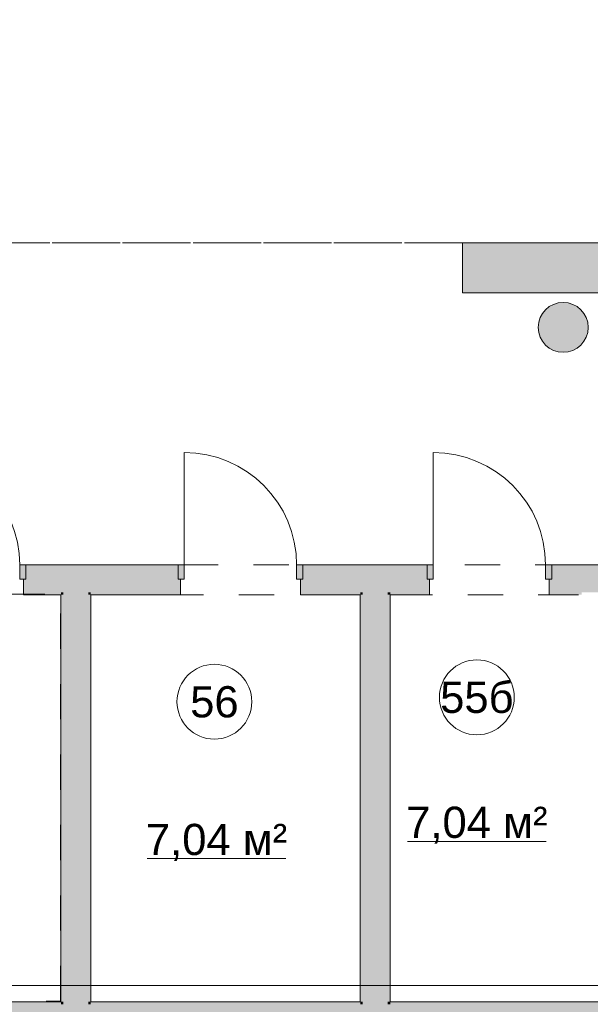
# Model space of a CAD drawing. Header units: millimetres. Extents: x -14761 to 157739, y -22400 to 107990.
# Tile 72 of 190: x 72050 to 76623, y 36300 to 44187. Entities that reach past the tile are written whole.
import ezdxf

# ---------------------------------------------------------------- set-up
doc = ezdxf.new("R2010")
doc.units = ezdxf.units.MM
doc.header["$MEASUREMENT"] = 0
doc.linetypes.add('Штриховая', pattern=[564.444447, 282.222223, -282.222223])
for name, color, linetype in [('Интерьер - конструкции мебели', 7, 'Continuous'), ('Интерьер - Мебель', 7, 'Continuous'), ('Конструктив - Колонны', 7, 'Continuous'), ('Конструктив - Стены Блок 200 нов', 7, 'Continuous'), ('Элемент Модели - Зона', 7, 'Continuous'), ('Элемент Модели - Оси', 7, 'Continuous')]:
    doc.layers.add(name, color=color, linetype=linetype)
doc.styles.add('СГЕНЕРИР_СТИЛЬ_1', font='txt')

msp = doc.modelspace()

# ---------------------------------------------------------------- hatches: boundary and pattern name
at = {"layer": 'Интерьер - конструкции мебели', "linetype": 'Continuous', "lineweight": 0, "true_color": 0xe8e8e8}
msp.add_hatch(color=254, dxfattribs=at).paths.add_polyline_path([(77199.7, 42400), (75599.7, 42400), (75599.7, 42000), (77199.7, 42000)])
at = {"layer": 'Интерьер - Мебель', "linetype": 'Continuous', "lineweight": 0, "true_color": 0xffffff}
msp.add_hatch(color=7, dxfattribs=at).paths.add_polyline_path([(76406.6, 41522.5, 1), (76406.6, 41922.5, 1)])
at = {"layer": 'Конструктив - Колонны', "linetype": 'Continuous', "lineweight": 0, "true_color": 0x000000}
msp.add_hatch(color=18, dxfattribs=at).paths.add_polyline_path([(71700.1, 36300), (71700.1, 36100), (72300.1, 36100), (72300.1, 36300)])
at = {"layer": 'Конструктив - Стены Блок 200 нов', "linetype": 'Continuous', "lineweight": 0, "true_color": 0x7f7f7f}
for points in [[(72099.7, 39705), (72099.7, 39820), (72049.7, 39820), (72049.7, 39705)], [(73319.3, 39820), (73319.3, 39705), (73369.3, 39705), (73369.3, 39820)], [(74319.3, 39705), (74319.3, 39820), (74269.3, 39820), (74269.3, 39705)], [(75314.6, 39820), (75314.6, 39705), (75364.6, 39705), (75364.6, 39820)], [(76314.6, 39705), (76314.6, 39820), (76264.6, 39820), (76264.6, 39705)]]:
    msp.add_hatch(color=8, dxfattribs=at).paths.add_polyline_path(points)
at = {"layer": 'Конструктив - Стены Блок 200 нов', "linetype": 'Continuous', "lineweight": 0, "true_color": 0x000000}
for points in [[(72099.7, 39800), (73319.3, 39800), (73319.3, 39820), (72099.7, 39820)], [(72099.7, 39800), (72099.7, 39705), (72099.7, 39600), (72399.7, 39600), (72399.7, 39800)], [(72399.7, 39600), (72599.7, 39600), (72599.7, 39800), (72399.7, 39800)], [(72599.7, 39600), (73319.3, 39600), (73319.3, 39705), (73319.3, 39800), (72599.7, 39800)], [(74319.3, 39800), (75314.6, 39800), (75314.6, 39820), (74319.3, 39820)], [(74319.3, 39800), (74319.3, 39705), (74319.3, 39600), (74799.7, 39600), (74799.7, 39800)], [(74799.7, 39600), (74999.7, 39600), (74999.7, 39800), (74799.7, 39800)], [(74999.7, 39600), (75314.6, 39600), (75314.6, 39705), (75314.6, 39800), (74999.7, 39800)], [(76314.6, 39800), (77179.7, 39800), (77179.7, 39820), (76314.6, 39820)], [(77179.7, 39800), (76314.6, 39800), (76314.6, 39705), (76314.6, 39600), (77179.7, 39600)], [(72099.7, 39580), (72099.7, 39600), (72099.7, 39705), (72079.7, 39705), (72079.7, 39580)], [(73339.3, 39580), (73339.3, 39705), (73319.3, 39705), (73319.3, 39600), (73319.3, 39580)], [(74319.3, 39580), (74319.3, 39600), (74319.3, 39705), (74299.3, 39705), (74299.3, 39580)], [(75334.6, 39580), (75334.6, 39705), (75314.6, 39705), (75314.6, 39600), (75314.6, 39580)], [(76314.6, 39580), (76314.6, 39600), (76314.6, 39705), (76294.6, 39705), (76294.6, 39580)], [(72099.7, 39600), (72099.7, 39580), (72379.7, 39580), (72379.7, 39600)], [(72379.7, 39580), (72399.7, 39580), (72399.7, 39600), (72379.7, 39600)], [(72399.7, 39580), (72599.7, 39580), (72599.7, 39600), (72399.7, 39600)], [(72599.7, 39580), (72619.7, 39580), (72619.7, 39600), (72599.7, 39600)], [(72619.7, 39600), (72619.7, 39580), (73319.3, 39580), (73319.3, 39600)], [(74319.3, 39580), (74779.7, 39580), (74779.7, 39600), (74319.3, 39600)], [(74779.7, 39580), (74799.7, 39580), (74799.7, 39600), (74779.7, 39600)], [(74799.7, 39580), (74999.7, 39580), (74999.7, 39600), (74799.7, 39600)], [(74999.7, 39580), (75019.7, 39580), (75019.7, 39600), (74999.7, 39600)], [(75019.7, 39600), (75019.7, 39580), (75314.6, 39580), (75314.6, 39600)], [(76314.6, 39600), (76314.6, 39580), (76554.7, 39580), (76554.7, 39600)], [(72379.7, 39580), (72379.7, 36320), (72399.7, 36320), (72399.7, 39580)], [(72599.7, 36320), (72599.7, 39580), (72399.7, 39580), (72399.7, 36320)], [(72619.7, 36320), (72619.7, 39580), (72599.7, 39580), (72599.7, 36320)], [(74779.7, 39580), (74779.7, 36320), (74799.7, 36320), (74799.7, 39580)], [(74999.7, 36320), (74999.7, 39580), (74799.7, 39580), (74799.7, 36320)], [(75019.7, 36320), (75019.7, 39580), (74999.7, 39580), (74999.7, 36320)], [(70219.7, 36300), (72379.7, 36300), (72379.7, 36320), (70219.7, 36320)], [(72300.1, 36300), (72300.1, 36100), (72399.7, 36100), (72399.7, 36300)], [(72379.7, 36300), (72399.7, 36300), (72399.7, 36320), (72379.7, 36320)], [(72399.7, 36300), (72599.7, 36300), (72599.7, 36320), (72399.7, 36320)], [(72399.7, 36100), (72599.7, 36100), (72599.7, 36300), (72399.7, 36300)], [(72599.7, 36300), (72619.7, 36300), (72619.7, 36320), (72599.7, 36320)], [(72599.7, 36100), (74799.7, 36100), (74799.7, 36300), (72599.7, 36300)], [(72619.7, 36300), (74779.7, 36300), (74779.7, 36320), (72619.7, 36320)], [(74779.7, 36300), (74799.7, 36300), (74799.7, 36320), (74779.7, 36320)], [(74799.7, 36300), (74999.7, 36300), (74999.7, 36320), (74799.7, 36320)], [(74799.7, 36100), (74999.7, 36100), (74999.7, 36300), (74799.7, 36300)], [(74999.7, 36300), (75019.7, 36300), (75019.7, 36320), (74999.7, 36320)], [(74999.7, 36100), (77199.7, 36100), (77199.7, 36300), (74999.7, 36300)], [(75019.7, 36300), (77179.7, 36300), (77179.7, 36320), (75019.7, 36320)]]:
    msp.add_hatch(color=18, dxfattribs=at).paths.add_polyline_path(points)

# ---------------------------------------------------------------- linework, layer by layer
at = {"layer": 'Интерьер - конструкции мебели', "color": 7, "linetype": 'Continuous', "lineweight": 15, "flags": 128}
msp.add_lwpolyline([(77199.7, 42400), (75599.7, 42400), (75599.7, 42000), (77199.7, 42000)], close=True, dxfattribs=at)
at = {"layer": 'Интерьер - Мебель', "color": 7, "linetype": 'Continuous', "lineweight": 15, "flags": 128}
msp.add_lwpolyline([(76406.6, 41522.5, 1), (76406.6, 41922.5, 1)], format="xyb", close=True, dxfattribs=at)
at = {"layer": 'Конструктив - Стены Блок 200 нов', "color": 7, "linetype": 'Continuous', "lineweight": 15}
for p, q in [((73369.3, 39820), (73369.3, 40720)), ((75364.6, 39820), (75364.6, 40720)), ((72049.7, 39705), (72049.7, 39820)), ((72049.7, 39820), (72099.7, 39820)), ((72099.7, 39820), (72099.7, 39800)), ((72099.7, 39820), (72099.7, 39705)), ((72099.7, 39820), (72099.7, 39800)), ((72099.7, 39820), (72099.7, 39800)), ((72099.7, 39800), (72099.7, 39705)), ((72099.7, 39800), (72099.7, 39705)), ((72099.7, 39800), (72099.7, 39705)), ((73319.3, 39820), (73319.3, 39800)), ((73319.3, 39820), (73369.3, 39820)), ((73319.3, 39705), (73319.3, 39820)), ((73319.3, 39820), (73319.3, 39800)), ((73319.3, 39820), (73319.3, 39800)), ((73319.3, 39800), (73319.3, 39705)), ((73319.3, 39800), (73319.3, 39705)), ((73319.3, 39800), (73319.3, 39705)), ((73369.3, 39820), (73369.3, 39705)), ((74269.3, 39705), (74269.3, 39820)), ((74269.3, 39820), (74319.3, 39820)), ((74319.3, 39820), (74319.3, 39800)), ((74319.3, 39820), (74319.3, 39705)), ((74319.3, 39820), (74319.3, 39800)), ((74319.3, 39820), (74319.3, 39800)), ((74319.3, 39800), (74319.3, 39705)), ((74319.3, 39800), (74319.3, 39705)), ((74319.3, 39800), (74319.3, 39705)), ((75314.6, 39820), (75314.6, 39800)), ((75314.6, 39820), (75364.6, 39820)), ((75314.6, 39705), (75314.6, 39820)), ((75314.6, 39820), (75314.6, 39800)), ((75314.6, 39820), (75314.6, 39800)), ((75314.6, 39800), (75314.6, 39705)), ((75314.6, 39800), (75314.6, 39705)), ((75314.6, 39800), (75314.6, 39705)), ((75364.6, 39820), (75364.6, 39705)), ((76264.6, 39705), (76264.6, 39820)), ((76264.6, 39820), (76314.6, 39820)), ((76314.6, 39820), (76314.6, 39800)), ((76314.6, 39820), (76314.6, 39705)), ((76314.6, 39820), (76314.6, 39800)), ((76314.6, 39820), (76314.6, 39800)), ((76314.6, 39800), (76314.6, 39705)), ((76314.6, 39800), (76314.6, 39705)), ((76314.6, 39800), (76314.6, 39705)), ((72099.7, 39705), (72049.7, 39705)), ((72079.7, 39705), (72079.7, 39580)), ((72079.7, 39705), (72079.7, 39580)), ((73369.3, 39705), (73319.3, 39705)), ((73339.3, 39705), (73339.3, 39580)), ((73339.3, 39705), (73339.3, 39580)), ((74319.3, 39705), (74269.3, 39705)), ((74299.3, 39705), (74299.3, 39580)), ((74299.3, 39705), (74299.3, 39580)), ((75364.6, 39705), (75314.6, 39705)), ((75334.6, 39705), (75334.6, 39580)), ((75334.6, 39705), (75334.6, 39580)), ((76314.6, 39705), (76264.6, 39705)), ((76294.6, 39705), (76294.6, 39580)), ((76294.6, 39705), (76294.6, 39580)), ((72099.7, 39580), (72079.7, 39580)), ((72099.7, 39580), (72079.7, 39580)), ((73319.3, 39580), (73339.3, 39580)), ((73319.3, 39580), (73339.3, 39580)), ((74319.3, 39580), (74299.3, 39580)), ((74319.3, 39580), (74299.3, 39580)), ((75314.6, 39580), (75334.6, 39580)), ((75314.6, 39580), (75334.6, 39580)), ((76314.6, 39580), (76294.6, 39580)), ((76314.6, 39580), (76294.6, 39580))]:
    msp.add_line(p, q, dxfattribs=at)
at = {"layer": 'Конструктив - Стены Блок 200 нов', "color": 7, "linetype": 'Continuous', "lineweight": 15, "flags": 128}
for points in [[(73319.3, 39820), (72099.7, 39820)], [(75314.6, 39820), (74319.3, 39820)], [(77179.7, 39820), (76314.6, 39820)], [(72099.7, 39580), (72379.7, 39580)], [(72379.7, 39580), (72379.7, 36320)], [(72619.7, 36320), (72619.7, 39580)], [(72619.7, 39580), (73319.3, 39580)], [(74319.3, 39580), (74779.7, 39580)], [(74779.7, 39580), (74779.7, 36320)], [(75019.7, 39580), (75314.6, 39580)], [(75019.7, 36320), (75019.7, 39580)], [(76314.6, 39580), (76529.7, 39580)], [(72379.7, 36320), (70219.7, 36320)], [(74779.7, 36320), (72619.7, 36320)], [(77179.7, 36320), (75019.7, 36320)]]:
    msp.add_lwpolyline(points, dxfattribs=at)
at = {"layer": 'Конструктив - Стены Блок 200 нов', "color": 7, "linetype": 'Continuous', "lineweight": 15}
for centre in [(71149.7, 39820), (73369.3, 39820), (75364.6, 39820)]:
    msp.add_arc(centre, 900, 0, 90, dxfattribs=at)
at = {"layer": 'Элемент Модели - Зона', "color": 7, "linetype": 'Continuous', "lineweight": 15}
for p, q in [((75158.4, 37605.3), (76269.3, 37605.3)), ((73072.4, 37468), (74183.2, 37468))]:
    msp.add_line(p, q, dxfattribs=at)
at = {"layer": 'Элемент Модели - Зона', "color": 7, "linetype": 'Штриховая', "lineweight": 15, "flags": 128}
for points in [[(36150, 44957.4), (36110, 44957.4), (36110, 36320), (41880.3, 36320), (41880.3, 39141.6), (45142.5, 42405.1), (45156.7, 42391), (45156.7, 42420), (63300, 42420), (63300, 42400), (77399.7, 42400), (77399.7, 42420), (114081.4, 42420), (117316.7, 39176.5), (117320.1, 38841.9), (117320.1, 36305), (117360, 36305), (117360, 34300), (117120, 34300), (117120, 35700), (116700, 35700), (116700, 36100), (108300, 36100), (108300, 35700), (107700, 35700), (107700, 36100), (99320, 36100), (99320, 26970), (107700, 26970), (107700, 27650), (108300, 27650), (108300, 26460), (112380, 26460), (112380, 27370), (112500, 27370), (112500, 21180.1), (117120, 21180.1), (117120, 26250), (116650, 26250), (116650, 27750), (117120, 27750), (117120, 32800), (117360, 32800), (117360, 20150.1), (117120, 20150.1), (117120, 20940.1), (99320, 20940.1), (99320, 14650.1), (117120, 14650.1), (117120, 17700.1), (116700.1, 17700.1), (116700.1, 18325.6), (117120, 18325.6), (117120, 18650.1), (117360, 18650.1), (117360, 18320.1), (120850, 18320.1), (120850, 37205.1), (120238.9, 37205.1), (120238.9, 45000), (125700, 45000), (125700, 45300), (126300, 45300), (126300, 45000), (141025, 45000), (141025, 45100), (140125, 45100), (140125, 47500), (132700, 47500), (132700, 53680), (130530, 53680), (130530, 54300), (129182.9, 54300), (126300, 54300), (126300, 53700), (125700, 53700), (125700, 54212.5), (124799.8, 54212.5), (117300, 54212.5), (117300, 53700), (116700, 53700), (116700, 54212.5), (108300, 54212.5), (108300, 53700), (107700, 53700), (107700, 54212.5), (99300, 54212.5), (99300, 53700), (98700, 53700), (98700, 54212.5), (90650, 54212.5), (90650, 53700), (90050, 53700), (89950, 53700), (89950, 48632.8), (77450.1, 48632.8), (77450.1, 53800), (77450.1, 61690), (77460.1, 61690), (77460.1, 67850), (74720, 67850), (74720, 59730), (73964.5, 59730), (73964.5, 54212), (72300.1, 54212), (72300.1, 53700), (71700.1, 53700), (71700.1, 54212), (63300, 54212), (63300, 53700), (62700, 53700), (62700, 54212), (61025, 54212), (61025, 46500), (61025, 45000), (54300, 45000), (54300, 44700), (53700, 44700), (53700, 45000), (45300, 45000), (45300, 44700), (44700, 44700), (44700, 45000), (36750, 45000), (36750, 44700), (36150, 44700)], [(68960.6, 39810), (68960.6, 40710), (69078.2, 40710), (69078.2, 39810), (69979.7, 39810), (69979.7, 39820), (77179.7, 39820), (77179.7, 42400), (62520, 42400), (62520, 39810), (63420, 39810), (63420, 40710), (63540, 40710), (63540, 39810), (64440, 39810), (64440, 39690), (63540, 39690), (63540, 38790), (63420, 38790), (63420, 39690), (62520, 39690), (62520, 36320), (69979.7, 36320), (69979.7, 39690), (69079.7, 39690), (69079.7, 38790), (68959.8, 38790), (68959.8, 39690), (68059.8, 39690), (68059.8, 39810)], [(72377.8, 36325.5), (72377.8, 39585.5), (70217.8, 39585.5), (70217.8, 36325.5)], [(74779.7, 36320), (74779.7, 39580), (72619.7, 39580), (72619.7, 36320)], [(77179.7, 36320), (77179.7, 39580), (75019.7, 39580), (75019.7, 36320)]]:
    msp.add_lwpolyline(points, close=True, dxfattribs=at)
at = {"layer": 'Элемент Модели - Зона', "color": 7, "linetype": 'Continuous', "lineweight": 15, "flags": 128}
for points in [[(76013.9, 38758.8, 1), (75413.9, 38758.8, 1)], [(73910.5, 38723.7, 1), (73310.5, 38723.7, 1)]]:
    msp.add_lwpolyline(points, format="xyb", close=True, dxfattribs=at)
at = {"layer": 'Элемент Модели - Оси', "color": 7, "linetype": 'Continuous', "lineweight": 15}
msp.add_line((-12760.6, 36450), (155650, 36450), dxfattribs=at)

# ---------------------------------------------------------------- texts
at = {"layer": 'Элемент Модели - Зона', "color": 7, "lineweight": 15, "char_height": 250, "attachment_point": 5, "style": 'СГЕНЕРИР_СТИЛЬ_1'}
for s, insert in [('\\A1;{\\pqc;\\fArial|b0|i0|c204|p38;55б}', (75713.9, 38757.3)), ('\\A1;{\\pqc;\\fArial|b0|i0|c204|p38;56}', (73610.5, 38721.6)), ('\\A1;{\\pqc;\\fArial|b0|i0|c204|p38;7,04 м²}', (75713.9, 37734.6)), ('\\A1;{\\pqc;\\fArial|b0|i0|c204|p38;7,04 м²}', (73627.8, 37597.3))]:
    msp.add_mtext(s, dxfattribs=dict(at, insert=insert))

doc.saveas('drawing.dxf')
